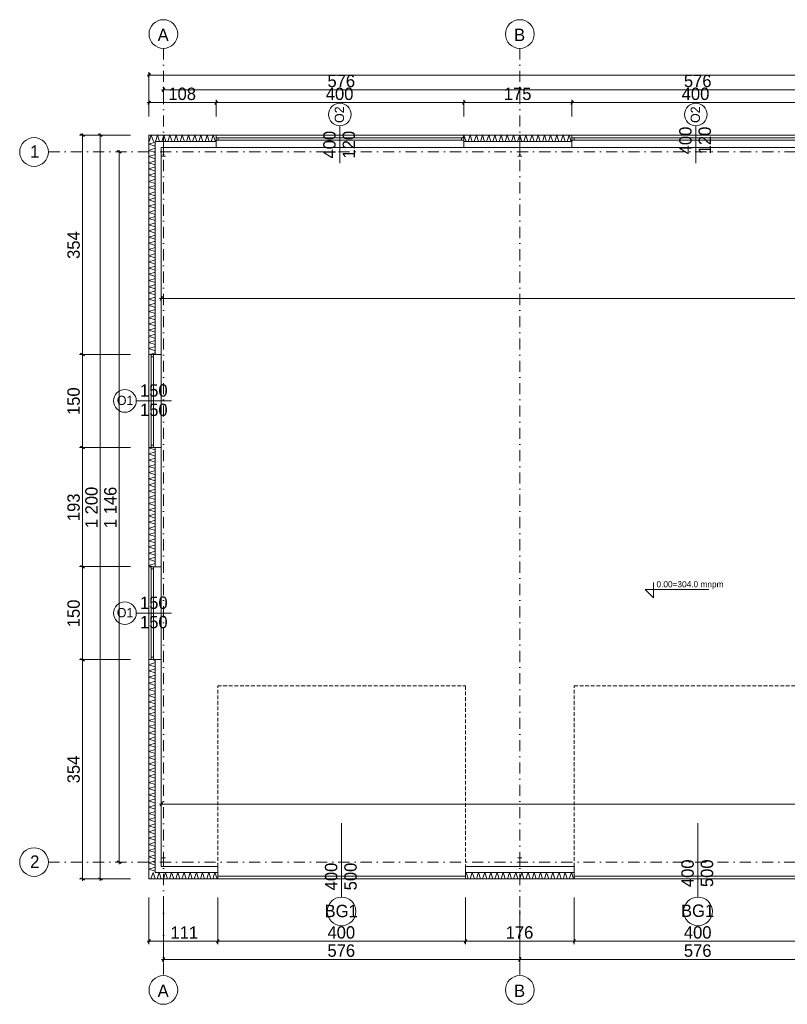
# Model space of a CAD drawing. Header units: millimetres. Extents: x 100377 to 152816, y -1988 to 13902.
# Tile 1 of 58: x 100377 to 112772, y -1988 to 13902. Entities that reach past the tile are written whole.
import ezdxf

# ---------------------------------------------------------------- set-up
doc = ezdxf.new("R2010")
doc.units = ezdxf.units.MM
doc.header["$MEASUREMENT"] = 0
doc.linetypes.add('Kropki i Kreski', pattern=[360, 180, -90, 0, -90])
doc.linetypes.add('Przerywana gęsta', pattern=[90, 60, -30])
for name, color, linetype, lineweight in [('Nowe_0_Nr_pióra__1', 7, 'Continuous', 13), ('Nowe_0_Nr_pióra__2', 251, 'Continuous', 13), ('Nowe_299-A Wymiary Opisy_Nr_pióra__1', 7, 'Continuous', 13), ('Nowe_299-A Wymiary Opisy_Nr_pióra__21', 7, 'Continuous', 25), ('Nowe_810-G Ogólne_Nr_pióra__1', 7, 'Continuous', 13), ('Nowe_830-G Teksty Etykiety_Nr_pióra__1', 7, 'Continuous', 13)]:
    doc.layers.add(name, color=color, linetype=linetype, lineweight=lineweight)
doc.layers.add('Nowe_299-A Wymiary Opisy', color=7, linetype='Continuous')
doc.styles.add('STYL_AUTOMATYCZNY_1', font='txt')
doc.dimstyles.new('STYL_AUTOMATYCZNY__1', dxfattribs={"dimtxt": 200, "dimasz": 47.5, "dimexe": 0.18, "dimexo": 300, "dimgap": 0.09, "dimtad": 1, "dimdec": 0, "dimlfac": 0.1, "dimzin": 0, "dimdsep": 46, "dimtxsty": 'STYL_AUTOMATYCZNY_1', "dimblk": 'ARROWHEAD_2', "dimblk1": 'ARROWHEAD_2', "dimblk2": 'ARROWHEAD_2', "dimcen": 0.09, "dimclrd": 7, "dimclre": 7, "dimclrt": 7, "dimadec": 1, "dimazin": 0, "dimtfac": 1, "dimtdec": 4, "dimtmove": 0, "dimatfit": 3, "dimfxl": 0, "dimtolj": 1, "dimtzin": 0, "dimarcsym": 0})
doc.dimstyles.new('STYL_AUTOMATYCZNY__2', dxfattribs={"dimtxt": 200, "dimasz": 47.5, "dimexe": 0.18, "dimexo": 300, "dimgap": 0.09, "dimtad": 1, "dimtih": 1, "dimtoh": 1, "dimdec": 0, "dimlfac": 0.1, "dimzin": 0, "dimdsep": 46, "dimtxsty": 'STYL_AUTOMATYCZNY_1', "dimblk": 'ARROWHEAD_2', "dimblk1": 'ARROWHEAD_2', "dimblk2": 'ARROWHEAD_2', "dimcen": 0.09, "dimclrd": 7, "dimclre": 7, "dimclrt": 7, "dimadec": 1, "dimazin": 0, "dimtfac": 1, "dimtdec": 4, "dimtmove": 0, "dimatfit": 3, "dimfxl": 0, "dimtolj": 1, "dimtzin": 0, "dimarcsym": 0})

# ---------------------------------------------------------------- blocks, each defined once
blk = doc.blocks.new('*X70')
at = {"layer": 'Nowe_0_Nr_pióra__2', "color": 251, "linetype": 'Continuous', "lineweight": 13}
for p, q in [((107540, 12005), (107551, 12037)), ((107551, 12037), (107584, 11937)), ((107617, 11937), (107651, 12037)), ((107651, 12037), (107684, 11937)), ((107717, 11937), (107751, 12037)), ((107751, 12037), (107784, 11937)), ((107817, 11937), (107851, 12037)), ((107851, 12037), (107884, 11937)), ((107917, 11937), (107951, 12037)), ((107951, 12037), (107984, 11937)), ((108017, 11937), (108051, 12037)), ((108051, 12037), (108084, 11937)), ((108117, 11937), (108151, 12037)), ((108151, 12037), (108184, 11937)), ((108217, 11937), (108251, 12037)), ((108251, 12037), (108284, 11937)), ((108317, 11937), (108351, 12037)), ((108351, 12037), (108384, 11937)), ((108417, 11937), (108451, 12037)), ((108451, 12037), (108484, 11937)), ((108517, 11937), (108551, 12037)), ((108551, 12037), (108584, 11937)), ((108617, 11937), (108651, 12037)), ((108651, 12037), (108684, 11937)), ((108717, 11937), (108751, 12037)), ((108751, 12037), (108784, 11937)), ((108817, 11937), (108851, 12037)), ((108851, 12037), (108884, 11937)), ((108917, 11937), (108951, 12037)), ((108951, 12037), (108984, 11937)), ((109017, 11937), (109051, 12037)), ((109051, 12037), (109084, 11937)), ((109117, 11937), (109151, 12037)), ((109151, 12037), (109184, 11937)), ((109217, 11937), (109251, 12037)), ((109251, 12037), (109284, 11937))]:
    blk.add_line(p, q, dxfattribs=at)
blk = doc.blocks.new('Wypełnienie_35_1', base_point=(0, 0))
at = {"layer": 'Nowe_0_Nr_pióra__2', "color": 251, "linetype": 'Continuous', "lineweight": 13}
blk.add_blockref('*X70', (0, 0), dxfattribs=at)
blk = doc.blocks.new('*X72')
at = {"layer": 'Nowe_0_Nr_pióra__2', "color": 251, "linetype": 'Continuous', "lineweight": 13}
for p, q in [((102470, 11937), (102503, 12037)), ((102503, 12037), (102537, 11937)), ((102570, 11937), (102603, 12037)), ((102603, 12037), (102637, 11937)), ((102670, 11937), (102703, 12037)), ((102703, 12037), (102737, 11937)), ((102770, 11937), (102803, 12037)), ((102803, 12037), (102837, 11937)), ((102870, 11937), (102903, 12037)), ((102903, 12037), (102937, 11937)), ((102970, 11937), (103003, 12037)), ((103003, 12037), (103037, 11937)), ((103070, 11937), (103103, 12037)), ((103103, 12037), (103137, 11937)), ((103170, 11937), (103203, 12037)), ((103203, 12037), (103237, 11937)), ((103270, 11937), (103303, 12037)), ((103303, 12037), (103337, 11937)), ((103370, 11937), (103403, 12037)), ((103403, 12037), (103437, 11937)), ((103470, 11937), (103503, 12037)), ((103503, 12037), (103537, 11937))]:
    blk.add_line(p, q, dxfattribs=at)
blk = doc.blocks.new('Wypełnienie_36_1', base_point=(0, 0))
at = {"layer": 'Nowe_0_Nr_pióra__2', "color": 251, "linetype": 'Continuous', "lineweight": 13}
blk.add_blockref('*X72', (0, 0), dxfattribs=at)
blk = doc.blocks.new('*X74')
at = {"layer": 'Nowe_0_Nr_pióra__2', "color": 251, "linetype": 'Continuous', "lineweight": 13}
for p, q in [((102497, 37), (102531, 137)), ((102531, 137), (102564, 37)), ((102597, 37), (102631, 137)), ((102631, 137), (102664, 37)), ((102697, 37), (102731, 137)), ((102731, 137), (102764, 37)), ((102797, 37), (102831, 137)), ((102831, 137), (102864, 37)), ((102897, 37), (102931, 137)), ((102931, 137), (102964, 37)), ((102997, 37), (103031, 137)), ((103031, 137), (103064, 37)), ((103097, 37), (103131, 137)), ((103131, 137), (103164, 37)), ((103197, 37), (103231, 137)), ((103231, 137), (103264, 37)), ((103297, 37), (103331, 137)), ((103331, 137), (103364, 37)), ((103397, 37), (103431, 137)), ((103431, 137), (103464, 37)), ((103497, 37), (103531, 137)), ((103531, 137), (103564, 37))]:
    blk.add_line(p, q, dxfattribs=at)
blk = doc.blocks.new('Wypełnienie_37_1', base_point=(0, 0))
at = {"layer": 'Nowe_0_Nr_pióra__2', "color": 251, "linetype": 'Continuous', "lineweight": 13}
blk.add_blockref('*X74', (0, 0), dxfattribs=at)
blk = doc.blocks.new('*X76')
at = {"layer": 'Nowe_0_Nr_pióra__2', "color": 251, "linetype": 'Continuous', "lineweight": 13}
for p, q in [((107575, 105), (107586, 137)), ((107586, 137), (107619, 37)), ((107652, 37), (107686, 137)), ((107686, 137), (107719, 37)), ((107752, 37), (107786, 137)), ((107786, 137), (107819, 37)), ((107852, 37), (107886, 137)), ((107886, 137), (107919, 37)), ((107952, 37), (107986, 137)), ((107986, 137), (108019, 37)), ((108052, 37), (108086, 137)), ((108086, 137), (108119, 37)), ((108152, 37), (108186, 137)), ((108186, 137), (108219, 37)), ((108252, 37), (108286, 137)), ((108286, 137), (108319, 37)), ((108352, 37), (108386, 137)), ((108386, 137), (108419, 37)), ((108452, 37), (108486, 137)), ((108486, 137), (108519, 37)), ((108552, 37), (108586, 137)), ((108586, 137), (108619, 37)), ((108652, 37), (108686, 137)), ((108686, 137), (108719, 37)), ((108752, 37), (108786, 137)), ((108786, 137), (108819, 37)), ((108852, 37), (108886, 137)), ((108886, 137), (108919, 37)), ((108952, 37), (108986, 137)), ((108986, 137), (109019, 37)), ((109052, 37), (109086, 137)), ((109086, 137), (109119, 37)), ((109152, 37), (109186, 137)), ((109186, 137), (109219, 37)), ((109252, 37), (109286, 137)), ((109286, 137), (109319, 37))]:
    blk.add_line(p, q, dxfattribs=at)
blk = doc.blocks.new('Wypełnienie_38_1', base_point=(0, 0))
at = {"layer": 'Nowe_0_Nr_pióra__2', "color": 251, "linetype": 'Continuous', "lineweight": 13}
blk.add_blockref('*X76', (0, 0), dxfattribs=at)
blk = doc.blocks.new('*X88')
at = {"layer": 'Nowe_0_Nr_pióra__2', "color": 251, "linetype": 'Continuous', "lineweight": 13}
for p, q in [((102464, 11893), (102564, 11926)), ((102564, 11859), (102464, 11893)), ((102464, 11793), (102564, 11826)), ((102564, 11759), (102464, 11793)), ((102464, 11693), (102564, 11726)), ((102564, 11659), (102464, 11693)), ((102464, 11593), (102564, 11626)), ((102564, 11559), (102464, 11593)), ((102464, 11493), (102564, 11526)), ((102564, 11459), (102464, 11493)), ((102464, 11393), (102564, 11426)), ((102564, 11359), (102464, 11393)), ((102464, 11293), (102564, 11326)), ((102564, 11259), (102464, 11293)), ((102464, 11193), (102564, 11226)), ((102564, 11159), (102464, 11193)), ((102464, 11093), (102564, 11126)), ((102564, 11059), (102464, 11093)), ((102464, 10993), (102564, 11026)), ((102564, 10959), (102464, 10993)), ((102464, 10893), (102564, 10926)), ((102564, 10859), (102464, 10893)), ((102464, 10793), (102564, 10826)), ((102564, 10759), (102464, 10793)), ((102464, 10693), (102564, 10726)), ((102564, 10659), (102464, 10693)), ((102464, 10593), (102564, 10626)), ((102564, 10559), (102464, 10593)), ((102464, 10493), (102564, 10526)), ((102564, 10459), (102464, 10493)), ((102464, 10393), (102564, 10426)), ((102564, 10359), (102464, 10393)), ((102464, 10293), (102564, 10326)), ((102564, 10259), (102464, 10293)), ((102464, 10193), (102564, 10226)), ((102564, 10159), (102464, 10193)), ((102464, 10093), (102564, 10126)), ((102564, 10059), (102464, 10093)), ((102464, 9993), (102564, 10026)), ((102564, 9959), (102464, 9993)), ((102464, 9893), (102564, 9926)), ((102564, 9859), (102464, 9893)), ((102464, 9793), (102564, 9826)), ((102564, 9759), (102464, 9793)), ((102464, 9693), (102564, 9726)), ((102564, 9659), (102464, 9693)), ((102464, 9593), (102564, 9626)), ((102564, 9559), (102464, 9593)), ((102464, 9493), (102564, 9526)), ((102564, 9459), (102464, 9493)), ((102464, 9393), (102564, 9426)), ((102564, 9359), (102464, 9393)), ((102464, 9293), (102564, 9326)), ((102564, 9259), (102464, 9293)), ((102464, 9193), (102564, 9226)), ((102564, 9159), (102464, 9193)), ((102464, 9093), (102564, 9126)), ((102564, 9059), (102464, 9093)), ((102464, 8993), (102564, 9026)), ((102564, 8959), (102464, 8993)), ((102464, 8893), (102564, 8926)), ((102564, 8859), (102464, 8893)), ((102464, 8793), (102564, 8826)), ((102564, 8759), (102464, 8793)), ((102464, 8693), (102564, 8726)), ((102564, 8659), (102464, 8693)), ((102464, 8593), (102564, 8626)), ((102564, 8559), (102464, 8593)), ((102485, 8500), (102564, 8526))]:
    blk.add_line(p, q, dxfattribs=at)
blk = doc.blocks.new('Wypełnienie_44_1', base_point=(0, 0))
at = {"layer": 'Nowe_0_Nr_pióra__2', "color": 251, "linetype": 'Continuous', "lineweight": 13}
blk.add_blockref('*X88', (0, 0), dxfattribs=at)
blk = doc.blocks.new('*X104')
at = {"layer": 'Nowe_0_Nr_pióra__2', "color": 251, "linetype": 'Continuous', "lineweight": 13}
for p, q in [((102464, 3493), (102564, 3526)), ((102564, 3559), (102519, 3575)), ((102564, 3459), (102464, 3493)), ((102464, 3393), (102564, 3426)), ((102564, 3359), (102464, 3393)), ((102464, 3293), (102564, 3326)), ((102564, 3259), (102464, 3293)), ((102464, 3193), (102564, 3226)), ((102564, 3159), (102464, 3193)), ((102464, 3093), (102564, 3126)), ((102564, 3059), (102464, 3093)), ((102464, 2993), (102564, 3026)), ((102564, 2959), (102464, 2993)), ((102464, 2893), (102564, 2926)), ((102564, 2859), (102464, 2893)), ((102464, 2793), (102564, 2826)), ((102564, 2759), (102464, 2793)), ((102464, 2693), (102564, 2726)), ((102564, 2659), (102464, 2693)), ((102464, 2593), (102564, 2626)), ((102564, 2559), (102464, 2593)), ((102464, 2493), (102564, 2526)), ((102564, 2459), (102464, 2493)), ((102464, 2393), (102564, 2426)), ((102564, 2359), (102464, 2393)), ((102464, 2293), (102564, 2326)), ((102564, 2259), (102464, 2293)), ((102464, 2193), (102564, 2226)), ((102564, 2159), (102464, 2193)), ((102464, 2093), (102564, 2126)), ((102564, 2059), (102464, 2093)), ((102464, 1993), (102564, 2026)), ((102564, 1959), (102464, 1993)), ((102464, 1893), (102564, 1926)), ((102564, 1859), (102464, 1893)), ((102464, 1793), (102564, 1826)), ((102564, 1759), (102464, 1793)), ((102464, 1693), (102564, 1726)), ((102564, 1659), (102464, 1693)), ((102464, 1593), (102564, 1626)), ((102564, 1559), (102464, 1593)), ((102464, 1493), (102564, 1526)), ((102564, 1459), (102464, 1493)), ((102464, 1393), (102564, 1426)), ((102564, 1359), (102464, 1393)), ((102464, 1293), (102564, 1326)), ((102564, 1259), (102464, 1293)), ((102464, 1193), (102564, 1226)), ((102564, 1159), (102464, 1193)), ((102464, 1093), (102564, 1126)), ((102564, 1059), (102464, 1093)), ((102464, 993), (102564, 1026)), ((102564, 959), (102464, 993)), ((102464, 893), (102564, 926)), ((102564, 859), (102464, 893)), ((102464, 793), (102564, 826)), ((102564, 759), (102464, 793)), ((102464, 693), (102564, 726)), ((102564, 659), (102464, 693)), ((102464, 593), (102564, 626)), ((102564, 559), (102464, 593)), ((102464, 493), (102564, 526)), ((102564, 459), (102464, 493)), ((102464, 393), (102564, 426)), ((102564, 359), (102464, 393)), ((102464, 293), (102564, 326)), ((102564, 259), (102464, 293)), ((102464, 193), (102564, 226)), ((102564, 159), (102464, 193))]:
    blk.add_line(p, q, dxfattribs=at)
blk = doc.blocks.new('Wypełnienie_52_1', base_point=(0, 0))
at = {"layer": 'Nowe_0_Nr_pióra__2', "color": 251, "linetype": 'Continuous', "lineweight": 13}
blk.add_blockref('*X104', (0, 0), dxfattribs=at)
blk = doc.blocks.new('*X106')
at = {"layer": 'Nowe_0_Nr_pióra__2', "color": 251, "linetype": 'Continuous', "lineweight": 13}
for p, q in [((102464, 6993), (102485, 7000)), ((102564, 6959), (102464, 6993)), ((102464, 6893), (102564, 6926)), ((102564, 6859), (102464, 6893)), ((102464, 6793), (102564, 6826)), ((102564, 6759), (102464, 6793)), ((102464, 6693), (102564, 6726)), ((102564, 6659), (102464, 6693)), ((102464, 6593), (102564, 6626)), ((102564, 6559), (102464, 6593)), ((102464, 6493), (102564, 6526)), ((102564, 6459), (102464, 6493)), ((102464, 6393), (102564, 6426)), ((102564, 6359), (102464, 6393)), ((102464, 6293), (102564, 6326)), ((102564, 6259), (102464, 6293)), ((102464, 6193), (102564, 6226)), ((102564, 6159), (102464, 6193)), ((102464, 6093), (102564, 6126)), ((102564, 6059), (102464, 6093)), ((102464, 5993), (102564, 6026)), ((102564, 5959), (102464, 5993)), ((102464, 5893), (102564, 5926)), ((102564, 5859), (102464, 5893)), ((102464, 5793), (102564, 5826)), ((102564, 5759), (102464, 5793)), ((102464, 5693), (102564, 5726)), ((102564, 5659), (102464, 5693)), ((102464, 5593), (102564, 5626)), ((102564, 5559), (102464, 5593)), ((102464, 5493), (102564, 5526)), ((102564, 5459), (102464, 5493)), ((102464, 5393), (102564, 5426)), ((102564, 5359), (102464, 5393)), ((102464, 5293), (102564, 5326)), ((102564, 5259), (102464, 5293)), ((102464, 5193), (102564, 5226)), ((102564, 5159), (102464, 5193)), ((102464, 5093), (102564, 5126)), ((102519, 5075), (102464, 5093))]:
    blk.add_line(p, q, dxfattribs=at)
blk = doc.blocks.new('Wypełnienie_53_1', base_point=(0, 0))
at = {"layer": 'Nowe_0_Nr_pióra__2', "color": 251, "linetype": 'Continuous', "lineweight": 13}
blk.add_blockref('*X106', (0, 0), dxfattribs=at)
blk = doc.blocks.new('*D113')
at = {"layer": 'Nowe_299-A Wymiary Opisy_Nr_pióra__1', "color": 7, "linetype": 'Continuous', "lineweight": 13}
for p, q in [((102031, 11767), (101937, 11767)), ((101984, 11767), (101984, 11798)), ((101984, 307), (101984, 11767)), ((102031, 307), (101937, 307)), ((101984, 276), (101984, 307))]:
    blk.add_line(p, q, dxfattribs=at)
at = {"layer": 'Nowe_299-A Wymiary Opisy_Nr_pióra__21', "color": 7, "linetype": 'Continuous', "lineweight": 25}
for p, q in [((102016, 11749), (101953, 11785)), ((101953, 325), (102016, 289))]:
    blk.add_line(p, q, dxfattribs=at)
at = {"layer": 'Nowe_299-A Wymiary Opisy_Nr_pióra__1', "color": 7, "lineweight": 13, "insert": (101944, 5695), "char_height": 200, "attachment_point": 7, "rotation": 90, "style": 'STYL_AUTOMATYCZNY_1'}
blk.add_mtext('{\\A1;1\xa0146}', dxfattribs=at)
blk = doc.blocks.new('ARROWHEAD_2')
at = {"color": 0, "linetype": 'Continuous', "lineweight": 0}
for p, q in [((0, 0), (-1, 0)), ((-0.38, -0.66), (0.38, 0.66))]:
    blk.add_line(p, q, dxfattribs=at)
blk = doc.blocks.new('*D115')
at = {"layer": 'Nowe_299-A Wymiary Opisy_Nr_pióra__1', "color": 7, "linetype": 'Continuous', "lineweight": 13}
for p, q in [((102164, 12037), (101632, 12037)), ((101679, 12037), (101679, 12068)), ((101679, 37), (101679, 12037)), ((102164, 37), (101632, 37)), ((101679, 6), (101679, 37))]:
    blk.add_line(p, q, dxfattribs=at)
at = {"layer": 'Nowe_299-A Wymiary Opisy_Nr_pióra__21', "color": 7, "linetype": 'Continuous', "lineweight": 25}
for p, q in [((101710, 12019), (101648, 12055)), ((101648, 55), (101710, 19))]:
    blk.add_line(p, q, dxfattribs=at)
at = {"layer": 'Nowe_299-A Wymiary Opisy_Nr_pióra__1', "color": 7, "lineweight": 13, "insert": (101639, 5695), "char_height": 200, "attachment_point": 7, "rotation": 90, "style": 'STYL_AUTOMATYCZNY_1'}
blk.add_mtext('{\\A1;1\xa0200}', dxfattribs=at)
blk = doc.blocks.new('*D116')
at = {"layer": 'Nowe_299-A Wymiary Opisy_Nr_pióra__1', "color": 7, "linetype": 'Continuous', "lineweight": 13}
for p, q in [((102464, 12337), (102464, 13055)), ((137460, 12337), (137460, 13055)), ((102434, 13008), (102464, 13008)), ((102464, 13008), (137460, 13008)), ((137460, 13008), (137491, 13008))]:
    blk.add_line(p, q, dxfattribs=at)
at = {"layer": 'Nowe_299-A Wymiary Opisy_Nr_pióra__21', "color": 7, "linetype": 'Continuous', "lineweight": 25}
for p, q in [((102482, 13039), (102446, 12976)), ((137442, 12976), (137478, 13039))]:
    blk.add_line(p, q, dxfattribs=at)
at = {"layer": 'Nowe_299-A Wymiary Opisy_Nr_pióra__1', "color": 7, "lineweight": 13, "insert": (119620, 13048), "char_height": 200, "attachment_point": 7, "style": 'STYL_AUTOMATYCZNY_1'}
blk.add_mtext('{\\A1;3\xa0500}', dxfattribs=at)
blk = doc.blocks.new('*D117')
at = {"layer": 'Nowe_299-A Wymiary Opisy_Nr_pióra__1', "color": 7, "linetype": 'Continuous', "lineweight": 13}
for p, q in [((102667, 12771), (102697, 12771)), ((102697, 12724), (102697, 12818)), ((102697, 12771), (108452, 12771)), ((108452, 12724), (108452, 12818))]:
    blk.add_line(p, q, dxfattribs=at)
at = {"layer": 'Nowe_299-A Wymiary Opisy_Nr_pióra__21', "color": 7, "linetype": 'Continuous', "lineweight": 25}
for p, q in [((102715, 12802), (102679, 12740)), ((108470, 12802), (108434, 12740))]:
    blk.add_line(p, q, dxfattribs=at)
at = {"layer": 'Nowe_299-A Wymiary Opisy_Nr_pióra__1', "color": 7, "lineweight": 13, "insert": (105347, 12811), "char_height": 200, "attachment_point": 7, "style": 'STYL_AUTOMATYCZNY_1'}
blk.add_mtext('{\\A1;576}', dxfattribs=at)
blk = doc.blocks.new('*D118')
at = {"layer": 'Nowe_299-A Wymiary Opisy_Nr_pióra__1', "color": 7, "linetype": 'Continuous', "lineweight": 13}
for p, q in [((108452, 12724), (108452, 12818)), ((108452, 12771), (114207, 12771)), ((114207, 12724), (114207, 12818))]:
    blk.add_line(p, q, dxfattribs=at)
at = {"layer": 'Nowe_299-A Wymiary Opisy_Nr_pióra__21', "color": 7, "linetype": 'Continuous', "lineweight": 25}
for p, q in [((108470, 12802), (108434, 12740)), ((114225, 12802), (114189, 12740))]:
    blk.add_line(p, q, dxfattribs=at)
at = {"layer": 'Nowe_299-A Wymiary Opisy_Nr_pióra__1', "color": 7, "lineweight": 13, "insert": (111102, 12811), "char_height": 200, "attachment_point": 7, "style": 'STYL_AUTOMATYCZNY_1'}
blk.add_mtext('{\\A1;576}', dxfattribs=at)
blk = doc.blocks.new('*D123')
at = {"layer": 'Nowe_299-A Wymiary Opisy_Nr_pióra__1', "color": 7, "linetype": 'Continuous', "lineweight": 13}
for p, q in [((102434, 12563), (102464, 12563)), ((102464, 12337), (102464, 12610)), ((102464, 12563), (103548, 12563)), ((103548, 12337), (103548, 12610))]:
    blk.add_line(p, q, dxfattribs=at)
at = {"layer": 'Nowe_299-A Wymiary Opisy_Nr_pióra__21', "color": 7, "linetype": 'Continuous', "lineweight": 25}
for p, q in [((102482, 12595), (102446, 12532)), ((103566, 12595), (103530, 12532))]:
    blk.add_line(p, q, dxfattribs=at)
at = {"layer": 'Nowe_299-A Wymiary Opisy_Nr_pióra__1', "color": 7, "lineweight": 13, "insert": (102778, 12603), "char_height": 200, "attachment_point": 7, "style": 'STYL_AUTOMATYCZNY_1'}
blk.add_mtext('{\\A1;108}', dxfattribs=at)
blk = doc.blocks.new('*D124')
at = {"layer": 'Nowe_299-A Wymiary Opisy_Nr_pióra__1', "color": 7, "linetype": 'Continuous', "lineweight": 13}
for p, q in [((103548, 12337), (103548, 12610)), ((103548, 12563), (107548, 12563)), ((107548, 12337), (107548, 12610))]:
    blk.add_line(p, q, dxfattribs=at)
at = {"layer": 'Nowe_299-A Wymiary Opisy_Nr_pióra__21', "color": 7, "linetype": 'Continuous', "lineweight": 25}
for p, q in [((103566, 12595), (103530, 12532)), ((107566, 12595), (107530, 12532))]:
    blk.add_line(p, q, dxfattribs=at)
at = {"layer": 'Nowe_299-A Wymiary Opisy_Nr_pióra__1', "color": 7, "lineweight": 13, "insert": (105320, 12603), "char_height": 200, "attachment_point": 7, "style": 'STYL_AUTOMATYCZNY_1'}
blk.add_mtext('{\\A1;400}', dxfattribs=at)
blk = doc.blocks.new('*D125')
at = {"layer": 'Nowe_299-A Wymiary Opisy_Nr_pióra__1', "color": 7, "linetype": 'Continuous', "lineweight": 13}
for p, q in [((107548, 12337), (107548, 12610)), ((107548, 12563), (109295, 12563)), ((109295, 12337), (109295, 12610))]:
    blk.add_line(p, q, dxfattribs=at)
at = {"layer": 'Nowe_299-A Wymiary Opisy_Nr_pióra__21', "color": 7, "linetype": 'Continuous', "lineweight": 25}
for p, q in [((107566, 12595), (107530, 12532)), ((109313, 12595), (109277, 12532))]:
    blk.add_line(p, q, dxfattribs=at)
at = {"layer": 'Nowe_299-A Wymiary Opisy_Nr_pióra__1', "color": 7, "lineweight": 13, "insert": (108194, 12603), "char_height": 200, "attachment_point": 7, "style": 'STYL_AUTOMATYCZNY_1'}
blk.add_mtext('{\\A1;175}', dxfattribs=at)
blk = doc.blocks.new('*D126')
at = {"layer": 'Nowe_299-A Wymiary Opisy_Nr_pióra__1', "color": 7, "linetype": 'Continuous', "lineweight": 13}
for p, q in [((109295, 12337), (109295, 12610)), ((109295, 12563), (113295, 12563)), ((113295, 12337), (113295, 12610))]:
    blk.add_line(p, q, dxfattribs=at)
at = {"layer": 'Nowe_299-A Wymiary Opisy_Nr_pióra__21', "color": 7, "linetype": 'Continuous', "lineweight": 25}
for p, q in [((109313, 12595), (109277, 12532)), ((113313, 12595), (113277, 12532))]:
    blk.add_line(p, q, dxfattribs=at)
at = {"layer": 'Nowe_299-A Wymiary Opisy_Nr_pióra__1', "color": 7, "lineweight": 13, "insert": (111067, 12603), "char_height": 200, "attachment_point": 7, "style": 'STYL_AUTOMATYCZNY_1'}
blk.add_mtext('{\\A1;400}', dxfattribs=at)
blk = doc.blocks.new('*D136')
at = {"layer": 'Nowe_299-A Wymiary Opisy_Nr_pióra__1', "color": 7, "linetype": 'Continuous', "lineweight": 13}
for p, q in [((102464, -1018), (102464, -263)), ((103575, -1018), (103575, -263)), ((102434, -971), (102464, -971)), ((102464, -971), (103575, -971))]:
    blk.add_line(p, q, dxfattribs=at)
at = {"layer": 'Nowe_299-A Wymiary Opisy_Nr_pióra__21', "color": 7, "linetype": 'Continuous', "lineweight": 25}
for p, q in [((102482, -940), (102446, -1002)), ((103593, -940), (103557, -1002))]:
    blk.add_line(p, q, dxfattribs=at)
at = {"layer": 'Nowe_299-A Wymiary Opisy_Nr_pióra__1', "color": 7, "lineweight": 13, "insert": (102812, -931), "char_height": 200, "attachment_point": 7, "style": 'STYL_AUTOMATYCZNY_1'}
blk.add_mtext('{\\A1;111}', dxfattribs=at)
blk = doc.blocks.new('*D137')
at = {"layer": 'Nowe_299-A Wymiary Opisy_Nr_pióra__1', "color": 7, "linetype": 'Continuous', "lineweight": 13}
for p, q in [((103575, -1018), (103575, -263)), ((107575, -1018), (107575, -263)), ((103575, -971), (107575, -971))]:
    blk.add_line(p, q, dxfattribs=at)
at = {"layer": 'Nowe_299-A Wymiary Opisy_Nr_pióra__21', "color": 7, "linetype": 'Continuous', "lineweight": 25}
for p, q in [((103593, -940), (103557, -1002)), ((107593, -940), (107557, -1002))]:
    blk.add_line(p, q, dxfattribs=at)
at = {"layer": 'Nowe_299-A Wymiary Opisy_Nr_pióra__1', "color": 7, "lineweight": 13, "insert": (105347, -931), "char_height": 200, "attachment_point": 7, "style": 'STYL_AUTOMATYCZNY_1'}
blk.add_mtext('{\\A1;400}', dxfattribs=at)
blk = doc.blocks.new('*D138')
at = {"layer": 'Nowe_299-A Wymiary Opisy_Nr_pióra__1', "color": 7, "linetype": 'Continuous', "lineweight": 13}
for p, q in [((107575, -1018), (107575, -263)), ((109330, -1018), (109330, -263)), ((107575, -971), (109330, -971))]:
    blk.add_line(p, q, dxfattribs=at)
at = {"layer": 'Nowe_299-A Wymiary Opisy_Nr_pióra__21', "color": 7, "linetype": 'Continuous', "lineweight": 25}
for p, q in [((107593, -940), (107557, -1002)), ((109348, -940), (109312, -1002))]:
    blk.add_line(p, q, dxfattribs=at)
at = {"layer": 'Nowe_299-A Wymiary Opisy_Nr_pióra__1', "color": 7, "lineweight": 13, "insert": (108225, -931), "char_height": 200, "attachment_point": 7, "style": 'STYL_AUTOMATYCZNY_1'}
blk.add_mtext('{\\A1;176}', dxfattribs=at)
blk = doc.blocks.new('*D139')
at = {"layer": 'Nowe_299-A Wymiary Opisy_Nr_pióra__1', "color": 7, "linetype": 'Continuous', "lineweight": 13}
for p, q in [((109330, -1018), (109330, -263)), ((113330, -1018), (113330, -263)), ((109330, -971), (113330, -971))]:
    blk.add_line(p, q, dxfattribs=at)
at = {"layer": 'Nowe_299-A Wymiary Opisy_Nr_pióra__21', "color": 7, "linetype": 'Continuous', "lineweight": 25}
for p, q in [((109348, -940), (109312, -1002)), ((113348, -940), (113312, -1002))]:
    blk.add_line(p, q, dxfattribs=at)
at = {"layer": 'Nowe_299-A Wymiary Opisy_Nr_pióra__1', "color": 7, "lineweight": 13, "insert": (111102, -931), "char_height": 200, "attachment_point": 7, "style": 'STYL_AUTOMATYCZNY_1'}
blk.add_mtext('{\\A1;400}', dxfattribs=at)
blk = doc.blocks.new('*D149')
at = {"layer": 'Nowe_299-A Wymiary Opisy_Nr_pióra__1', "color": 7, "linetype": 'Continuous', "lineweight": 13}
for p, q in [((102697, -1311), (102697, -399)), ((108452, -1311), (108452, -464)), ((102667, -1264), (102697, -1264)), ((102697, -1264), (108452, -1264))]:
    blk.add_line(p, q, dxfattribs=at)
at = {"layer": 'Nowe_299-A Wymiary Opisy_Nr_pióra__21', "color": 7, "linetype": 'Continuous', "lineweight": 25}
for p, q in [((102715, -1233), (102679, -1296)), ((108470, -1233), (108434, -1296))]:
    blk.add_line(p, q, dxfattribs=at)
at = {"layer": 'Nowe_299-A Wymiary Opisy_Nr_pióra__1', "color": 7, "lineweight": 13, "insert": (105347, -1224), "char_height": 200, "attachment_point": 7, "style": 'STYL_AUTOMATYCZNY_1'}
blk.add_mtext('{\\A1;576}', dxfattribs=at)
blk = doc.blocks.new('*D150')
at = {"layer": 'Nowe_299-A Wymiary Opisy_Nr_pióra__1', "color": 7, "linetype": 'Continuous', "lineweight": 13}
for p, q in [((108452, -1311), (108452, -464)), ((114207, -1311), (114207, -432)), ((108452, -1264), (114207, -1264))]:
    blk.add_line(p, q, dxfattribs=at)
at = {"layer": 'Nowe_299-A Wymiary Opisy_Nr_pióra__21', "color": 7, "linetype": 'Continuous', "lineweight": 25}
for p, q in [((108470, -1233), (108434, -1296)), ((114225, -1233), (114189, -1296))]:
    blk.add_line(p, q, dxfattribs=at)
at = {"layer": 'Nowe_299-A Wymiary Opisy_Nr_pióra__1', "color": 7, "lineweight": 13, "insert": (111102, -1224), "char_height": 200, "attachment_point": 7, "style": 'STYL_AUTOMATYCZNY_1'}
blk.add_mtext('{\\A1;576}', dxfattribs=at)
blk = doc.blocks.new('*D165')
at = {"layer": 'Nowe_299-A Wymiary Opisy_Nr_pióra__1', "color": 7, "linetype": 'Continuous', "lineweight": 13}
for p, q in [((102664, 9354), (102664, 9820)), ((102634, 9401), (102664, 9401)), ((102664, 9401), (128595, 9401)), ((128595, 9086), (128595, 9448)), ((128595, 9401), (128625, 9401))]:
    blk.add_line(p, q, dxfattribs=at)
at = {"layer": 'Nowe_299-A Wymiary Opisy_Nr_pióra__21', "color": 7, "linetype": 'Continuous', "lineweight": 25}
for p, q in [((102682, 9433), (102646, 9370)), ((128577, 9370), (128613, 9433))]:
    blk.add_line(p, q, dxfattribs=at)
at = {"layer": 'Nowe_299-A Wymiary Opisy_Nr_pióra__1', "color": 7, "lineweight": 13, "insert": (115288, 9441), "char_height": 200, "attachment_point": 7, "style": 'STYL_AUTOMATYCZNY_1'}
blk.add_mtext('{\\A1;2\xa0593}', dxfattribs=at)
blk = doc.blocks.new('*D175')
at = {"layer": 'Nowe_299-A Wymiary Opisy_Nr_pióra__1', "color": 7, "linetype": 'Continuous', "lineweight": 13}
for p, q in [((102664, 1142), (102664, 1288)), ((126095, 991), (126095, 1288)), ((102634, 1241), (102664, 1241)), ((102664, 1241), (126095, 1241))]:
    blk.add_line(p, q, dxfattribs=at)
at = {"layer": 'Nowe_299-A Wymiary Opisy_Nr_pióra__21', "color": 7, "linetype": 'Continuous', "lineweight": 25}
for p, q in [((102682, 1272), (102646, 1210)), ((126113, 1272), (126077, 1210))]:
    blk.add_line(p, q, dxfattribs=at)
at = {"layer": 'Nowe_299-A Wymiary Opisy_Nr_pióra__1', "color": 7, "lineweight": 13, "char_height": 200, "attachment_point": 7, "style": 'STYL_AUTOMATYCZNY_1'}
for s, insert in [('{\\A1;2\xa0343}', (113886, 1281)), ('{\\A1;10}', (125773, 1281))]:
    blk.add_mtext(s, dxfattribs=dict(at, insert=insert))
blk = doc.blocks.new('*D198')
at = {"layer": 'Nowe_299-A Wymiary Opisy_Nr_pióra__1', "color": 7, "linetype": 'Continuous', "lineweight": 13}
for p, q in [((102164, 3575), (101343, 3575)), ((101390, 37), (101390, 3575)), ((102164, 37), (101343, 37)), ((101390, 6), (101390, 37))]:
    blk.add_line(p, q, dxfattribs=at)
at = {"layer": 'Nowe_299-A Wymiary Opisy_Nr_pióra__21', "color": 7, "linetype": 'Continuous', "lineweight": 25}
for p, q in [((101359, 3593), (101422, 3556)), ((101359, 55), (101422, 19))]:
    blk.add_line(p, q, dxfattribs=at)
at = {"layer": 'Nowe_299-A Wymiary Opisy_Nr_pióra__1', "color": 7, "lineweight": 13, "insert": (101350, 1578), "char_height": 200, "attachment_point": 7, "rotation": 90, "style": 'STYL_AUTOMATYCZNY_1'}
blk.add_mtext('{\\A1;354}', dxfattribs=at)
blk = doc.blocks.new('*D199')
at = {"layer": 'Nowe_299-A Wymiary Opisy_Nr_pióra__1', "color": 7, "linetype": 'Continuous', "lineweight": 13}
for p, q in [((101390, 3575), (101390, 5075)), ((102164, 3575), (101343, 3575))]:
    blk.add_line(p, q, dxfattribs=at)
at = {"layer": 'Nowe_299-A Wymiary Opisy_Nr_pióra__21', "color": 7, "linetype": 'Continuous', "lineweight": 25}
for p, q in [((101359, 5093), (101422, 5056)), ((101359, 3593), (101422, 3556))]:
    blk.add_line(p, q, dxfattribs=at)
at = {"layer": 'Nowe_299-A Wymiary Opisy_Nr_pióra__1', "color": 7, "lineweight": 13, "insert": (101350, 4097), "char_height": 200, "attachment_point": 7, "rotation": 90, "style": 'STYL_AUTOMATYCZNY_1'}
blk.add_mtext('{\\A1;150}', dxfattribs=at)
blk = doc.blocks.new('*D200')
at = {"layer": 'Nowe_299-A Wymiary Opisy_Nr_pióra__1', "color": 7, "linetype": 'Continuous', "lineweight": 13}
for p, q in [((102164, 7000), (101343, 7000)), ((101390, 5075), (101390, 7000)), ((102164, 5075), (101343, 5075)), ((101390, 3575), (101390, 5075))]:
    blk.add_line(p, q, dxfattribs=at)
at = {"layer": 'Nowe_299-A Wymiary Opisy_Nr_pióra__21', "color": 7, "linetype": 'Continuous', "lineweight": 25}
for p, q in [((101359, 7018), (101422, 6982)), ((101359, 5093), (101422, 5056))]:
    blk.add_line(p, q, dxfattribs=at)
at = {"layer": 'Nowe_299-A Wymiary Opisy_Nr_pióra__1', "color": 7, "lineweight": 13, "insert": (101350, 5809), "char_height": 200, "attachment_point": 7, "rotation": 90, "style": 'STYL_AUTOMATYCZNY_1'}
blk.add_mtext('{\\A1;193}', dxfattribs=at)
blk = doc.blocks.new('*D201')
at = {"layer": 'Nowe_299-A Wymiary Opisy_Nr_pióra__1', "color": 7, "linetype": 'Continuous', "lineweight": 13}
for p, q in [((102164, 8500), (101343, 8500)), ((101390, 7000), (101390, 8500)), ((102164, 7000), (101343, 7000))]:
    blk.add_line(p, q, dxfattribs=at)
at = {"layer": 'Nowe_299-A Wymiary Opisy_Nr_pióra__21', "color": 7, "linetype": 'Continuous', "lineweight": 25}
for p, q in [((101359, 8518), (101422, 8482)), ((101359, 7018), (101422, 6982))]:
    blk.add_line(p, q, dxfattribs=at)
at = {"layer": 'Nowe_299-A Wymiary Opisy_Nr_pióra__1', "color": 7, "lineweight": 13, "insert": (101350, 7522), "char_height": 200, "attachment_point": 7, "rotation": 90, "style": 'STYL_AUTOMATYCZNY_1'}
blk.add_mtext('{\\A1;150}', dxfattribs=at)
blk = doc.blocks.new('*D202')
at = {"layer": 'Nowe_299-A Wymiary Opisy_Nr_pióra__1', "color": 7, "linetype": 'Continuous', "lineweight": 13}
for p, q in [((102164, 12037), (101343, 12037)), ((101390, 12037), (101390, 12068)), ((101390, 8500), (101390, 12037)), ((102164, 8500), (101343, 8500))]:
    blk.add_line(p, q, dxfattribs=at)
at = {"layer": 'Nowe_299-A Wymiary Opisy_Nr_pióra__21', "color": 7, "linetype": 'Continuous', "lineweight": 25}
for p, q in [((101422, 12019), (101359, 12055)), ((101359, 8518), (101422, 8482))]:
    blk.add_line(p, q, dxfattribs=at)
at = {"layer": 'Nowe_299-A Wymiary Opisy_Nr_pióra__1', "color": 7, "lineweight": 13, "insert": (101350, 10041), "char_height": 200, "attachment_point": 7, "rotation": 90, "style": 'STYL_AUTOMATYCZNY_1'}
blk.add_mtext('{\\A1;354}', dxfattribs=at)

msp = doc.modelspace()

# ---------------------------------------------------------------- linework, layer by layer
at = {"layer": 'Nowe_0_Nr_pióra__1', "color": 7, "linetype": 'Continuous', "lineweight": 13}
msp.add_lwpolyline([(110612.2, 4819.4), (110612.2, 4573.6), (110478.8, 4706.9), (111507.4, 4706.9)], dxfattribs=at)
at = {"layer": 'Nowe_810-G Ogólne_Nr_pióra__1', "color": 7, "linetype": 'Kropki i Kreski', "lineweight": 13}
for points in [[(102697.4, 13438.6), (102697.4, -1524.9)], [(108452.4, 13438.6), (108452.4, -1524.9)], [(100843.7, 11767), (139135.9, 11767)], [(100840.7, 307), (139132.9, 307)]]:
    msp.add_lwpolyline(points, dxfattribs=at)
at = {"layer": 'Nowe_810-G Ogólne_Nr_pióra__1', "color": 7, "linetype": 'Continuous', "lineweight": 13}
for points in [[(105547.6, 12189.6), (105547.6, 11589.1)], [(111295.1, 12189.6), (111295.1, 11589.1)], [(132664.8, 37), (137460.4, 37), (137460.4, 12037), (102464.4, 12037), (102464.4, 37), (127484, 37)], [(103547.6, 11937), (102564.4, 11937), (102564.4, 8499.6)], [(109295.1, 11937), (107547.6, 11937)], [(102664.4, 11837), (102730.4, 11837)], [(102664.4, 11837), (102730.4, 11837)], [(128594.9, 11837), (102664.4, 11837), (102664.4, 237), (103574.9, 237)], [(102697.4, 11837), (102697.4, 11697)], [(102697.4, 11837), (102697.4, 11697)], [(108419.4, 11837), (108485.4, 11837)], [(108452.4, 11837), (108452.4, 11697)], [(102664.4, 11697), (102730.4, 11697)], [(102664.4, 11697), (102730.4, 11697)], [(108419.4, 11697), (108485.4, 11697)], [(102259.2, 7749.6), (102830.6, 7749.6)], [(102564.4, 6999.6), (102564.4, 5074.5)], [(102259.2, 4324.5), (102830.6, 4324.5)], [(102564.4, 3574.5), (102564.4, 137), (103574.9, 137)], [(105574.9, 932.8), (105574.9, -257.6)], [(111329.9, 932.8), (111329.9, -257.6)], [(102664.4, 377), (102730.4, 377)], [(102697.4, 377), (102697.4, 237)], [(108419.4, 377), (108485.4, 377)], [(108452.4, 377), (108452.4, 237)], [(102664.4, 237), (102730.4, 237)], [(103574.9, 237), (103574.9, 37), (107574.9, 37), (107574.9, 237)], [(107574.9, 237), (109329.9, 237)], [(108419.4, 237), (108485.4, 237)], [(109329.9, 237), (109329.9, 37), (113329.9, 37), (113329.9, 237)], [(107574.9, 137), (109329.9, 137)]]:
    msp.add_lwpolyline(points, dxfattribs=at)
for points in [[(103547.6, 12037), (107547.6, 12037), (107547.6, 11837), (103547.6, 11837)], [(107547.6, 11994.2), (103547.6, 11994.2), (103547.6, 11957.1), (107547.6, 11957.1)], [(103547.6, 11957.1), (103584.7, 11957.1), (103584.7, 11994.2), (103547.6, 11994.2)], [(107510.6, 11957.1), (107547.6, 11957.1), (107547.6, 11994.2), (107510.6, 11994.2)], [(109295.1, 12037), (113295.1, 12037), (113295.1, 11837), (109295.1, 11837)], [(113295.1, 11994.2), (109295.1, 11994.2), (109295.1, 11957.1), (113295.1, 11957.1)], [(109295.1, 11957.1), (109332.2, 11957.1), (109332.2, 11994.2), (109295.1, 11994.2)], [(102664.4, 8499.6), (102464.4, 8499.6), (102464.4, 6999.6), (102664.4, 6999.6)], [(102538.5, 8499.6), (102538.5, 6999.6), (102501.5, 6999.6), (102501.5, 8499.6)], [(102501.5, 8462.5), (102501.5, 8499.6), (102538.5, 8499.6), (102538.5, 8462.5)], [(102501.5, 6999.6), (102501.5, 7036.6), (102538.5, 7036.6), (102538.5, 6999.6)], [(102664.4, 3574.5), (102464.4, 3574.5), (102464.4, 5074.5), (102664.4, 5074.5)], [(102538.5, 3574.5), (102538.5, 5074.5), (102501.5, 5074.5), (102501.5, 3574.5)], [(102501.5, 5074.5), (102501.5, 5037.4), (102538.5, 5037.4), (102538.5, 5074.5)], [(102501.5, 3611.6), (102501.5, 3574.5), (102538.5, 3574.5), (102538.5, 3611.6)], [(103574.9, 37), (107574.9, 37), (107574.9, 78.2), (103574.9, 78.2)], [(109329.9, 37), (113329.9, 37), (113329.9, 78.2), (109329.9, 78.2)]]:
    msp.add_lwpolyline(points, close=True, dxfattribs=at)
at = {"layer": 'Nowe_810-G Ogólne_Nr_pióra__1', "color": 7, "linetype": 'Przerywana gęsta', "lineweight": 13}
for points in [[(103574.9, 237), (103574.9, 3149.2), (107574.9, 3149.2), (107574.9, 237)], [(109329.9, 237), (109329.9, 3149.2), (113329.9, 3149.2), (113329.9, 237)]]:
    msp.add_lwpolyline(points, dxfattribs=at)
at = {"layer": 'Nowe_810-G Ogólne_Nr_pióra__1', "color": 7, "linetype": 'Continuous', "lineweight": 13}
for centre, radius in [((102697.4, 13670.3), 231.7), ((108452.4, 13670.3), 231.7), ((105547.6, 12372.6), 183), ((111295.1, 12372.6), 183), ((100609, 11767), 231.7), ((102076.2, 7749.6), 183), ((102076.2, 4324.5), 183), ((100609, 307), 231.7), ((105574.9, -489.3), 231.7), ((111329.9, -489.3), 231.7), ((102697.4, -1756.6), 231.7), ((108452.4, -1756.6), 231.7)]:
    msp.add_circle(centre, radius, dxfattribs=at)

# ---------------------------------------------------------------- block references
at = {"layer": 'Nowe_0_Nr_pióra__2', "color": 251, "linetype": 'Continuous', "lineweight": 13}
for name in ['Wypełnienie_44_1', 'Wypełnienie_36_1', 'Wypełnienie_35_1', 'Wypełnienie_53_1', 'Wypełnienie_52_1', 'Wypełnienie_37_1', 'Wypełnienie_38_1']:
    msp.add_blockref(name, (0, 0), dxfattribs=at)

# ---------------------------------------------------------------- texts
at = {"layer": 'Nowe_830-G Teksty Etykiety_Nr_pióra__1', "color": 7, "linetype": 'Continuous', "lineweight": 13, "style": 'STYL_AUTOMATYCZNY_1'}
for s, insert, char_height, attachment_point in [('{\\A1;A}', (102605, 13757.2), 200, 1), ('{\\A1;B}', (108360, 13757.2), 200, 1), ('{\\A1;1}', (100546.7, 11874), 200, 1), ('{\\A1;O1}', (102213.3, 7833.1), 150, 3), ('{\\A1;0.00=304.0 mnpm}', (110659.5, 4841.2), 100, 1), ('{\\A1;O1}', (102213.3, 4408.1), 150, 3), ('{\\A1;2}', (100546.7, 414), 200, 1), ('{\\A1;BG1}', (105300.6, -382.5), 200, 1), ('{\\A1;BG1}', (111055.6, -377.8), 200, 1), ('{\\A1;A}', (102605, -1669.7), 200, 1), ('{\\A1;B}', (108360, -1669.7), 200, 1)]:
    msp.add_mtext(s, dxfattribs=dict(at, insert=insert, char_height=char_height, attachment_point=attachment_point))
at = {"layer": 'Nowe_830-G Teksty Etykiety_Nr_pióra__1', "color": 7, "linetype": 'Continuous', "lineweight": 13, "char_height": 150, "attachment_point": 1, "rotation": 90, "style": 'STYL_AUTOMATYCZNY_1'}
for insert in [(105464.1, 12235.5), (111211.5, 12235.5)]:
    msp.add_mtext('{\\A1;O2}', dxfattribs=dict(at, insert=insert))
at = {"layer": 'Nowe_830-G Teksty Etykiety_Nr_pióra__1', "color": 7, "linetype": 'Continuous', "lineweight": 13, "char_height": 200, "attachment_point": 1, "rotation": 90, "line_spacing_factor": 0.938049, "style": 'STYL_AUTOMATYCZNY_1'}
for s, insert in [('{\\A1;400}\\P{\\A1;120}', (105279.1, 11661.7)), ('{\\A1;400}\\P{\\A1;120}', (111026.5, 11729.4)), ('{\\A1;400}\\P{\\A1;500}', (111061.3, -96.7)), ('{\\A1;400}\\P{\\A1;500}', (105306.3, -149.4))]:
    msp.add_mtext(s, dxfattribs=dict(at, insert=insert))
at = {"layer": 'Nowe_830-G Teksty Etykiety_Nr_pióra__1', "color": 7, "linetype": 'Continuous', "lineweight": 13, "char_height": 200, "attachment_point": 3, "line_spacing_factor": 0.938049, "style": 'STYL_AUTOMATYCZNY_1'}
for insert in [(102766.2, 8018.1), (102766.2, 4593.1)]:
    msp.add_mtext('{\\A1;150}\\P{\\A1;150}', dxfattribs=dict(at, insert=insert))

# ---------------------------------------------------------------- dimensions: what is measured, and where the dimension line sits
at = {"layer": 'Nowe_299-A Wymiary Opisy', "color": 7, "linetype": 'Continuous', "lineweight": 13}
for base, p1, p2, picture, middle in [((137460.4, 13007.6), (102464.4, 12037), (137460.4, 12037), '*D116', (119964, 13147.6)), ((108452.4042543, 12770.9315647), (102697.4042543, 12667.7198238), (108452.4042543, 12634.2008121), '*D117', (105575.9522508, 12910.9315653)), ((114207.4042543, 12770.9315647), (108452.4042543, 12634.2008121), (114207.4042543, 12550.4032828), '*D118', (111330.9522508, 12910.9315653)), ((103547.6, 12563.5), (102464.4, 12037), (103547.6, 12037), '*D123', (103007.1, 12703.5)), ((107547.6, 12563.5), (103547.6, 12037), (107547.6, 12037), '*D124', (105548.7, 12703.5)), ((109295.1, 12563.5), (107547.6, 12037), (109295.1, 12037), '*D125', (108422.4, 12703.5)), ((113295.1, 12563.5), (109295.1, 12037), (113295.1, 12037), '*D126', (111296.1, 12703.5)), ((128594.9, 9401.4), (102664.4, 10119.7), (128594.9, 8786.4), '*D165', (115631.2, 9541.4)), ((126094.9, 1240.9), (102664.4, 841.9), (126094.9, 690.6), '*D175', (114229.5, 1380.9)), ((103574.9, -970.8), (102464.4, 37), (103574.9, 37), '*D136', (103040.8, -830.8)), ((107574.9, -970.8), (103574.9, 37), (107574.9, 37), '*D137', (105576, -830.8)), ((109329.9042543, -970.8010569), (107574.9042543, 37.0385067), (109329.9042543, 37.0385067), '*D138', (108453.4522508, -830.8010563)), ((113329.9, -970.8), (109329.9, 37), (113329.9, 37), '*D139', (111331, -830.8)), ((108452.4042543, -1264.2801158), (102697.4042543, -99.2616878), (108452.4042543, -164.4375439), '*D149', (105575.9522508, -1124.2801152)), ((114207.4042543, -1264.2801158), (108452.4042543, -164.4375439), (114207.4042543, -131.8496158), '*D150', (111330.9522508, -1124.2801152))]:
    dim = msp.add_linear_dim(base=base, p1=p1, p2=p2, dimstyle='STYL_AUTOMATYCZNY__2', dxfattribs=at)
    dim.commit()
    dim.dimension.update_dxf_attribs({"geometry": picture, "text_midpoint": middle, "dimtype": 160})
for base, p1, p2, picture, middle in [((101679.2, 12037), (102464.4, 37), (102464.4, 12037), '*D115', (101539.2, 6038.6)), ((101390.3, 12037), (102464.4, 8499.6), (102464.4, 12037), '*D202', (101250.3, 10269.3)), ((101984.3, 11767), (101744.1, 307), (101714.1, 11767), '*D113', (101844.3, 6038.6)), ((101390.3, 8499.6), (102464.4, 6999.6), (102464.4, 8499.6), '*D201', (101250.3, 7750.6)), ((101390.3, 6999.6), (102464.4, 5074.5), (102464.4, 6999.6), '*D200', (101250.3, 6038.1)), ((101390.3, 5074.5), (102464.4, 3574.5), (102464.4, 5074.5), '*D199', (101250.3, 4325.6)), ((101390.3, 3574.5), (102464.4, 37), (102464.4, 3574.5), '*D198', (101250.3, 1806.8))]:
    dim = msp.add_linear_dim(base=base, p1=p1, p2=p2, angle=90, dimstyle='STYL_AUTOMATYCZNY__1', dxfattribs=at)
    dim.commit()
    dim.dimension.update_dxf_attribs({"geometry": picture, "text_midpoint": middle, "dimtype": 160, "text_rotation": 90})

doc.saveas('drawing.dxf')
